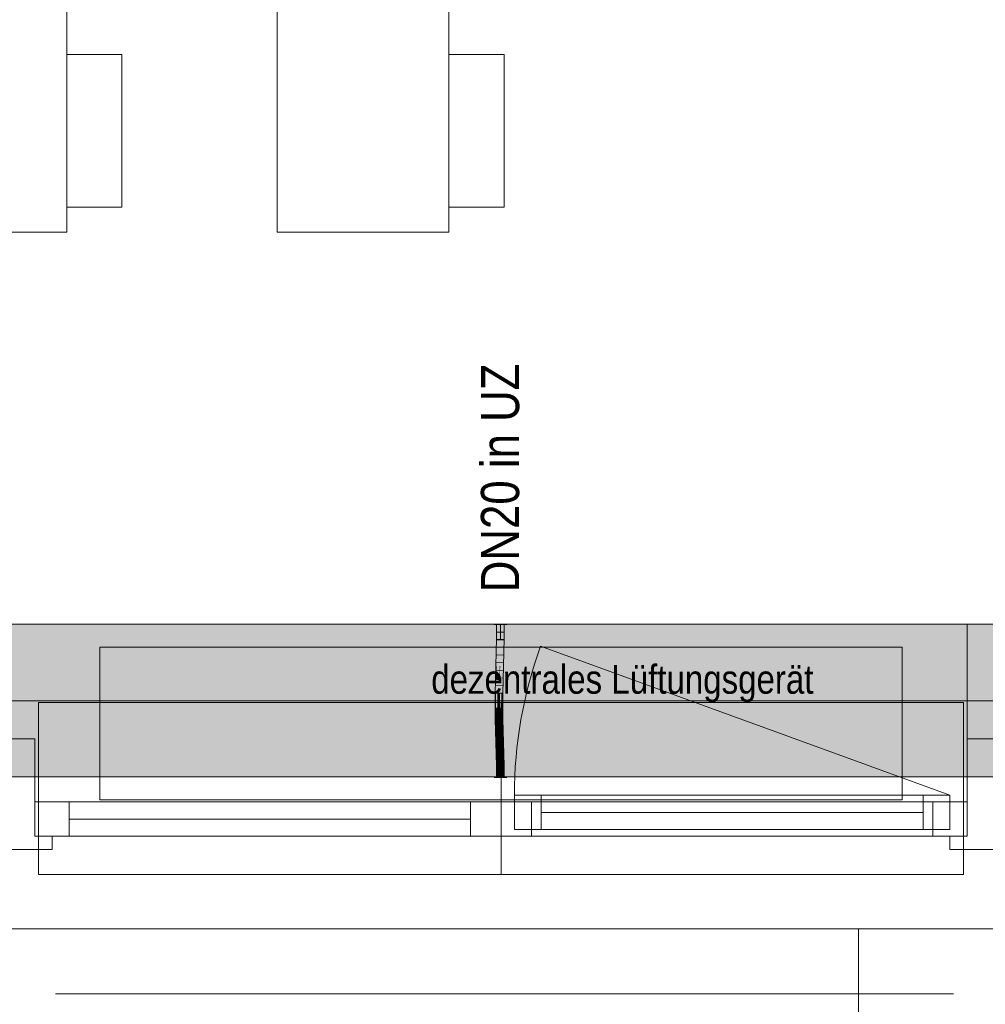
# Model space of a CAD drawing. Extents: x -620 to 300, y 62 to 1112.
# Tile 43 of 95: x -182 to -131, y 369 to 420. Entities that reach past the tile are written whole.
import ezdxf
from ezdxf.lldxf.tags import DXFTag

# ---------------------------------------------------------------- set-up
doc = ezdxf.new("R2010")
doc.units = 0
doc.layers.get('0').update_dxf_attribs({"lineweight": 13})
for name, color, linetype, lineweight, true_color in [('30 -33 Aussenwände- 7 Fassade_ Elemente', 7, 'Continuous', 9, 0x00aacc), ('30 -35 Decken- 1 Konstruktion-Träger- Stahlbeton', 7, 'grob-A06G9S5M8I', 13, 0x33aa00), ('60- 61 allgemeine Ausstattung- 1 Möbel', 7, 'Continuous', 9, 0x00cccc), ('70 -72 Beschriftung- 1 Beschriftung allgemein', 7, 'Continuous', 9, 0xff6633), ('E_Leerrohr 20', 7, 'Continuous', 13, 0xcc0099), ('E_Leerrohr 20-Shading', 7, 'Continuous', 13, 0xcc0099), ('iwb_Schraffur_Unterzug', 7, 'Continuous', 5, 0xffffcc)]:
    doc.layers.add(name, color=color, linetype=linetype, lineweight=lineweight, true_color=true_color)
for name, color, linetype, lineweight in [('60- 61 allgemeine Ausstattung- 4 Terrassen', 7, 'Continuous', 9), ('70 -71 Achsen- 1 Gebäudeachsen', 7, 'STRICHPUNKT2-A06G9S5N8I', 18), ('Detailelementbeschriftung', 7, 'Continuous', 9)]:
    doc.layers.add(name, color=color, linetype=linetype, lineweight=lineweight)
doc.styles.get("Standard").update_dxf_attribs({"font": 'ARIALN.TTF'})
tags = doc.linetypes.add('grob-A06G9S5M8I', pattern=[14, 3, -8, 3]).pattern_tags.tags
tags[8:9] = [DXFTag(74, 4), DXFTag(75, 0), DXFTag(340, '0'), DXFTag(46, 0.0), DXFTag(50, 0.0), DXFTag(44, 0.0), DXFTag(45, 0.0)]
tags[6:7] = [DXFTag(74, 4), DXFTag(75, 0), DXFTag(340, '0'), DXFTag(46, 0.0), DXFTag(50, 0.0), DXFTag(44, 0.0), DXFTag(45, 0.0)]
tags[4:5] = [DXFTag(74, 4), DXFTag(75, 0), DXFTag(340, '0'), DXFTag(46, 0.0), DXFTag(50, 0.0), DXFTag(44, 0.0), DXFTag(45, 0.0)]
tags = doc.linetypes.add('STRICHPUNKT2', pattern=[12.7, 6.35, -3.175, 0, -3.175]).pattern_tags.tags
tags[10:11] = [DXFTag(74, 4), DXFTag(75, 0), DXFTag(340, '0'), DXFTag(46, 0.0), DXFTag(50, 0.0), DXFTag(44, 0.0), DXFTag(45, 0.0)]
tags[8:9] = [DXFTag(74, 4), DXFTag(75, 0), DXFTag(340, '0'), DXFTag(46, 0.0), DXFTag(50, 0.0), DXFTag(44, 0.0), DXFTag(45, 0.0)]
tags[6:7] = [DXFTag(74, 4), DXFTag(75, 0), DXFTag(340, '0'), DXFTag(46, 0.0), DXFTag(50, 0.0), DXFTag(44, 0.0), DXFTag(45, 0.0)]
tags[4:5] = [DXFTag(74, 4), DXFTag(75, 0), DXFTag(340, '0'), DXFTag(46, 0.0), DXFTag(50, 0.0), DXFTag(44, 0.0), DXFTag(45, 0.0)]
tags = doc.linetypes.add('STRICHPUNKT2-A06G9S5N8I', pattern=[12.7, 6.35, -3.175, 0, -3.175]).pattern_tags.tags
tags[10:11] = [DXFTag(74, 4), DXFTag(75, 0), DXFTag(340, '0'), DXFTag(46, 0.0), DXFTag(50, 0.0), DXFTag(44, 0.0), DXFTag(45, 0.0)]
tags[8:9] = [DXFTag(74, 4), DXFTag(75, 0), DXFTag(340, '0'), DXFTag(46, 0.0), DXFTag(50, 0.0), DXFTag(44, 0.0), DXFTag(45, 0.0)]
tags[6:7] = [DXFTag(74, 4), DXFTag(75, 0), DXFTag(340, '0'), DXFTag(46, 0.0), DXFTag(50, 0.0), DXFTag(44, 0.0), DXFTag(45, 0.0)]
tags[4:5] = [DXFTag(74, 4), DXFTag(75, 0), DXFTag(340, '0'), DXFTag(46, 0.0), DXFTag(50, 0.0), DXFTag(44, 0.0), DXFTag(45, 0.0)]

# ---------------------------------------------------------------- blocks, each defined once
blk = doc.blocks.new('Shading-A06G9S4K8I', base_point=(-156.74, 385.55))
at = {"layer": 'E_Leerrohr 20-Shading', "color": 223, "true_color": 0xc67fb4}
for points in [[(-157.021, 388.453), (-157.08, 388.453), (-157.027, 387.731), (-157.086, 387.732)], [(-156.68, 388.453), (-156.738, 388.453), (-156.686, 387.726), (-156.744, 387.726)], [(-157.027, 387.731), (-157.086, 387.732), (-157.044, 387.007), (-157.101, 387.009)], [(-157.043, 387.007), (-157.027, 387.731), (-157.044, 387.007)], [(-156.69, 387.726), (-156.744, 387.726), (-156.717, 386.999), (-156.76, 387)], [(-156.701, 386.999), (-156.686, 387.726), (-156.717, 386.999), (-156.69, 387.726)], [(-157.044, 387.007), (-157.101, 387.009), (-157.067, 386.283), (-157.121, 386.284)], [(-157.067, 386.283), (-157.063, 386.283), (-157.044, 387.007), (-157.043, 387.007)], [(-157.063, 386.283), (-157.062, 386.283), (-157.043, 387.007)], [(-156.741, 387), (-156.76, 387), (-156.766, 386.275), (-156.779, 386.275)], [(-156.75, 386.274), (-156.717, 386.999), (-156.766, 386.275), (-156.741, 387)], [(-156.721, 386.274), (-156.701, 386.999), (-156.75, 386.274), (-156.717, 386.999)], [(-157.14, 385.559), (-157.075, 386.008), (-157.121, 386.284), (-157.067, 386.283)], [(-157.091, 385.558), (-157.085, 385.688), (-157.14, 385.559), (-157.075, 386.008)], [(-157.081, 385.557), (-157.068, 386.057), (-157.091, 385.558)], [(-157.075, 386.008), (-157.085, 385.688), (-157.07, 386.047), (-157.071, 385.993)], [(-157.067, 386.283), (-157.075, 386.008), (-157.063, 386.283), (-157.07, 386.047)], [(-157.071, 385.993), (-157.068, 386.057), (-157.07, 386.047)], [(-157.07, 386.047), (-157.068, 386.057), (-157.063, 386.283), (-157.062, 386.283)], [(-156.766, 386.275), (-156.779, 386.275), (-156.791, 385.551), (-156.799, 385.551)], [(-156.783, 385.551), (-156.75, 386.274), (-156.791, 385.551), (-156.766, 386.275)], [(-156.74, 385.55), (-156.721, 386.274), (-156.783, 385.551), (-156.75, 386.274)], [(-157.091, 385.558), (-157.14, 385.559), (-157.114, 384.831), (-157.153, 384.832)], [(-157.095, 384.831), (-157.081, 385.557), (-157.114, 384.831), (-157.091, 385.558)], [(-156.809, 384.828), (-156.791, 385.551), (-156.812, 384.828), (-156.796, 385.551)], [(-156.796, 385.551), (-156.799, 385.551), (-156.812, 384.828)], [(-156.806, 384.828), (-156.783, 385.551), (-156.809, 384.828), (-156.791, 385.551)], [(-156.805, 384.828), (-156.783, 385.551), (-156.795, 385.156)], [(-156.805, 384.828), (-156.753, 384.827), (-156.783, 385.551), (-156.74, 385.55)], [(-156.806, 384.828), (-156.805, 384.828), (-156.795, 385.156)], [(-157.119, 384.104), (-157.116, 384.47), (-157.157, 384.104), (-157.155, 384.471)], [(-157.116, 384.47), (-157.114, 384.831), (-157.155, 384.471), (-157.153, 384.832)], [(-157.098, 384.104), (-157.095, 384.831), (-157.119, 384.104), (-157.114, 384.831)], [(-156.811, 384.105), (-156.808, 384.465), (-156.815, 384.105), (-156.814, 384.465)], [(-156.814, 384.465), (-156.812, 384.465), (-156.812, 384.828), (-156.809, 384.828)], [(-156.812, 384.465), (-156.808, 384.465), (-156.809, 384.828), (-156.806, 384.828)], [(-156.811, 384.105), (-156.757, 384.105), (-156.808, 384.465), (-156.755, 384.464)], [(-156.808, 384.465), (-156.755, 384.464), (-156.805, 384.828), (-156.753, 384.827)], [(-156.808, 384.465), (-156.805, 384.828), (-156.808, 384.538)], [(-156.805, 384.828), (-156.806, 384.828), (-156.808, 384.538)], [(-157.119, 384.104), (-157.157, 384.104), (-157.106, 383.493), (-157.149, 383.492)], [(-157.09, 383.494), (-157.098, 384.104), (-157.106, 383.493), (-157.119, 384.104)], [(-156.811, 384.105), (-156.815, 384.105), (-156.798, 383.499), (-156.807, 383.499)], [(-156.749, 383.5), (-156.757, 384.105), (-156.798, 383.499), (-156.811, 384.105)], [(-157.106, 383.493), (-157.149, 383.492), (-157.08, 382.884), (-157.134, 382.882)], [(-157.075, 382.884), (-157.09, 383.494), (-157.08, 382.884), (-157.106, 383.493)], [(-156.772, 382.892), (-156.798, 383.499), (-156.793, 382.892), (-156.807, 383.499)], [(-156.807, 383.499), (-156.807, 383.499), (-156.793, 382.892)], [(-156.734, 382.893), (-156.749, 383.5), (-156.772, 382.892), (-156.798, 383.499)], [(-157.134, 382.882), (-157.113, 382.715), (-157.08, 382.884), (-157.072, 382.715)], [(-157.113, 382.715), (-157.134, 382.882), (-157.129, 382.714)], [(-157.068, 382.645), (-157.075, 382.884), (-157.08, 382.884)], [(-156.787, 382.717), (-156.764, 382.717), (-156.793, 382.892), (-156.772, 382.892)], [(-156.764, 382.717), (-156.729, 382.718), (-156.772, 382.892), (-156.734, 382.893)], [(-157.116, 382.273), (-157.057, 382.275), (-157.129, 382.714), (-157.113, 382.715)], [(-157.057, 382.275), (-157.116, 382.273), (-157.04, 381.667), (-157.098, 381.666)], [(-157.113, 382.715), (-157.057, 382.275), (-157.072, 382.715), (-157.068, 382.645)], [(-156.774, 382.283), (-156.742, 382.284), (-156.787, 382.717), (-156.764, 382.717)], [(-156.742, 382.284), (-156.774, 382.283), (-156.711, 381.675), (-156.757, 381.674)], [(-156.742, 382.284), (-156.716, 382.285), (-156.764, 382.717), (-156.729, 382.718)], [(-156.698, 381.676), (-156.716, 382.285), (-156.711, 381.675), (-156.742, 382.284)], [(-157.04, 381.667), (-157.098, 381.666), (-157.027, 381.06), (-157.085, 381.059)], [(-157.026, 381.06), (-157.04, 381.667), (-157.027, 381.06), (-157.04, 381.667)], [(-156.711, 381.675), (-156.757, 381.674), (-156.689, 381.065), (-156.743, 381.064)], [(-156.685, 381.065), (-156.698, 381.676), (-156.689, 381.065), (-156.711, 381.675)], [(-157.027, 381.06), (-157.085, 381.059), (-157.025, 380.453), (-157.08, 380.453)], [(-157.025, 380.453), (-157.023, 380.453), (-157.027, 381.06), (-157.026, 381.06)], [(-157.023, 380.453), (-157.021, 380.453), (-157.026, 381.06)], [(-156.68, 380.453), (-156.689, 381.065), (-156.738, 380.453), (-156.743, 381.064)], [(-156.68, 380.453), (-156.685, 381.065), (-156.689, 381.065)]]:
    blk.add_solid(points, dxfattribs=at)
at = {"layer": 'E_Leerrohr 20-Shading', "color": 231, "true_color": 0xe17fc9}
for points in [[(-156.88, 388.453), (-157.021, 388.453), (-156.886, 387.729), (-157.027, 387.731)], [(-156.88, 388.453), (-156.886, 387.729), (-156.881, 387.728)], [(-156.881, 387.728), (-156.875, 387.728), (-156.88, 388.453)], [(-156.875, 387.728), (-156.744, 387.726), (-156.88, 388.453), (-156.738, 388.453)], [(-156.886, 387.729), (-157.027, 387.731), (-156.901, 387.004), (-157.043, 387.007)], [(-156.886, 387.729), (-156.901, 387.004), (-156.897, 387.004)], [(-156.897, 387.004), (-156.886, 387.003), (-156.886, 387.729), (-156.881, 387.728)], [(-156.881, 387.728), (-156.886, 387.003), (-156.875, 387.728), (-156.864, 387.003)], [(-156.864, 387.003), (-156.76, 387), (-156.875, 387.728), (-156.744, 387.726)], [(-156.923, 387.004), (-157.043, 387.007), (-156.934, 386.279), (-157.062, 386.283)], [(-156.921, 386.279), (-156.901, 387.004), (-156.934, 386.279), (-156.923, 387.004)], [(-156.901, 387.004), (-156.921, 386.279), (-156.919, 386.279)], [(-156.91, 386.279), (-156.897, 387.004), (-156.919, 386.279), (-156.901, 387.004)], [(-156.91, 386.279), (-156.892, 386.278), (-156.897, 387.004), (-156.886, 387.003)], [(-156.886, 387.003), (-156.892, 386.278), (-156.864, 387.003), (-156.85, 386.277)], [(-156.85, 386.277), (-156.779, 386.275), (-156.864, 387.003), (-156.76, 387)], [(-157.068, 386.057), (-157.081, 385.557), (-157.059, 385.557)], [(-157.068, 386.057), (-156.945, 385.573), (-157.062, 386.283), (-156.934, 386.279)], [(-157.059, 385.557), (-156.945, 385.554), (-157.068, 386.057), (-156.945, 385.573)], [(-156.945, 385.573), (-156.94, 385.554), (-156.934, 386.279), (-156.921, 386.279)], [(-156.919, 386.279), (-156.921, 386.279), (-156.936, 385.554), (-156.94, 385.554)], [(-156.922, 385.554), (-156.91, 386.279), (-156.936, 385.554), (-156.919, 386.279)], [(-156.914, 386.015), (-156.922, 385.554), (-156.894, 386.014), (-156.897, 385.553)], [(-156.91, 386.279), (-156.914, 386.015), (-156.892, 386.278), (-156.894, 386.014)], [(-156.892, 386.278), (-156.897, 385.553), (-156.85, 386.277), (-156.837, 385.552)], [(-156.837, 385.552), (-156.799, 385.551), (-156.85, 386.277), (-156.779, 386.275)], [(-157.059, 385.557), (-157.081, 385.557), (-157.049, 384.831), (-157.095, 384.831)], [(-157.049, 384.831), (-156.953, 384.829), (-157.059, 385.557), (-156.945, 385.554)], [(-156.953, 384.829), (-156.94, 385.554), (-156.945, 385.554)], [(-156.936, 385.554), (-156.94, 385.554), (-156.95, 384.829), (-156.953, 384.829)], [(-156.932, 384.829), (-156.922, 385.554), (-156.95, 384.829), (-156.936, 385.554)], [(-156.945, 385.554), (-156.94, 385.554), (-156.945, 385.573)], [(-156.932, 384.829), (-156.901, 384.829), (-156.922, 385.554), (-156.897, 385.553)], [(-156.897, 385.553), (-156.901, 384.829), (-156.837, 385.552), (-156.827, 384.828)], [(-156.837, 385.552), (-156.827, 384.828), (-156.799, 385.551), (-156.82, 384.828)], [(-157.049, 384.831), (-157.095, 384.831), (-157.047, 384.104), (-157.098, 384.104)], [(-156.955, 384.468), (-156.953, 384.829), (-157.048, 384.469), (-157.049, 384.831)], [(-157.048, 384.469), (-157.047, 384.104), (-156.968, 384.468), (-156.963, 384.105)], [(-156.963, 384.105), (-156.957, 384.105), (-156.968, 384.468), (-156.955, 384.468)], [(-156.937, 384.105), (-156.955, 384.468), (-156.957, 384.105)], [(-156.955, 384.468), (-156.934, 384.467), (-156.95, 384.829), (-156.932, 384.829)], [(-156.95, 384.829), (-156.953, 384.829), (-156.955, 384.468)], [(-156.955, 384.468), (-156.937, 384.105), (-156.934, 384.467)], [(-156.932, 384.829), (-156.935, 384.301), (-156.901, 384.829), (-156.902, 384.302)], [(-156.827, 384.828), (-156.901, 384.829), (-156.828, 384.105), (-156.902, 384.105)], [(-156.827, 384.828), (-156.828, 384.105), (-156.825, 384.209)], [(-156.82, 384.828), (-156.827, 384.828), (-156.823, 384.724)], [(-156.823, 384.724), (-156.827, 384.828), (-156.827, 384.621)], [(-156.814, 384.465), (-156.823, 384.724), (-156.825, 384.105), (-156.827, 384.621)], [(-156.814, 384.465), (-156.825, 384.105), (-156.823, 384.105)], [(-156.812, 384.828), (-156.82, 384.828), (-156.814, 384.465), (-156.823, 384.724)], [(-156.814, 384.465), (-156.818, 384.302), (-156.814, 384.302)], [(-157.047, 384.104), (-157.098, 384.104), (-157.053, 383.494), (-157.09, 383.494)], [(-157.053, 383.494), (-156.95, 383.496), (-157.047, 384.104), (-156.963, 384.105)], [(-156.963, 384.105), (-156.95, 383.496), (-156.96, 384.105), (-156.949, 383.496)], [(-156.949, 383.496), (-156.957, 384.105), (-156.96, 384.105)], [(-156.937, 384.105), (-156.957, 384.105), (-156.935, 383.496), (-156.949, 383.496)], [(-156.935, 384.301), (-156.937, 384.105), (-156.902, 384.302), (-156.902, 384.105)], [(-156.935, 383.496), (-156.9, 383.497), (-156.937, 384.105), (-156.902, 384.105)], [(-156.828, 384.105), (-156.902, 384.105), (-156.843, 383.498), (-156.9, 383.497)], [(-156.84, 383.498), (-156.825, 384.105), (-156.843, 383.498), (-156.828, 384.105)], [(-156.825, 384.105), (-156.84, 383.498), (-156.826, 383.969)], [(-156.84, 383.498), (-156.831, 383.498), (-156.826, 383.969)], [(-156.815, 384.105), (-156.826, 383.969), (-156.82, 383.499), (-156.831, 383.498)], [(-156.828, 384.105), (-156.825, 384.105), (-156.825, 384.209)], [(-156.825, 384.105), (-156.826, 383.969), (-156.823, 384.105)], [(-156.826, 383.969), (-156.815, 384.105), (-156.823, 384.105)], [(-156.818, 384.302), (-156.823, 384.105), (-156.814, 384.302), (-156.815, 384.105)], [(-156.815, 384.105), (-156.82, 383.499), (-156.807, 383.499)], [(-157.053, 383.494), (-157.09, 383.494), (-157.063, 382.884), (-157.075, 382.884)], [(-157.063, 382.884), (-156.934, 382.888), (-157.053, 383.494), (-156.95, 383.496)], [(-156.934, 382.888), (-156.949, 383.496), (-156.95, 383.496)], [(-156.935, 383.496), (-156.949, 383.496), (-156.931, 382.888), (-156.934, 382.888)], [(-156.931, 382.888), (-156.895, 382.889), (-156.935, 383.496), (-156.9, 383.497)], [(-156.84, 383.498), (-156.9, 383.497), (-156.858, 382.89), (-156.895, 382.889)], [(-156.831, 383.498), (-156.84, 383.498), (-156.841, 382.89), (-156.858, 382.89)], [(-156.831, 383.498), (-156.841, 382.89), (-156.82, 383.499), (-156.826, 382.891)], [(-156.82, 383.499), (-156.826, 382.891), (-156.807, 383.499), (-156.801, 382.891)], [(-156.801, 382.891), (-156.793, 382.892), (-156.807, 383.499)], [(-157.063, 382.884), (-157.075, 382.884), (-157.068, 382.645)], [(-156.929, 382.717), (-156.934, 382.888), (-157.067, 382.715), (-157.063, 382.884)], [(-156.931, 382.888), (-156.934, 382.888), (-156.929, 382.717)], [(-156.929, 382.717), (-156.893, 382.616), (-156.931, 382.888), (-156.895, 382.889)], [(-156.858, 382.89), (-156.895, 382.889), (-156.86, 382.833)], [(-156.86, 382.833), (-156.895, 382.889), (-156.869, 382.549), (-156.893, 382.616)], [(-156.85, 382.494), (-156.843, 382.805), (-156.869, 382.549), (-156.86, 382.833)], [(-156.843, 382.805), (-156.841, 382.89), (-156.86, 382.833), (-156.858, 382.89)], [(-156.828, 382.781), (-156.843, 382.805), (-156.831, 382.443), (-156.85, 382.494)], [(-156.826, 382.891), (-156.841, 382.89), (-156.828, 382.781), (-156.843, 382.805)], [(-156.828, 382.781), (-156.8, 382.736), (-156.826, 382.891), (-156.801, 382.891)], [(-156.8, 382.736), (-156.787, 382.717), (-156.801, 382.891), (-156.793, 382.892)], [(-157.068, 382.645), (-156.916, 382.279), (-157.067, 382.715), (-156.929, 382.717)], [(-156.916, 382.279), (-157.068, 382.645), (-157.057, 382.275)], [(-156.916, 382.279), (-157.057, 382.275), (-156.898, 381.671), (-157.04, 381.667)], [(-156.916, 382.279), (-156.89, 382.28), (-156.929, 382.717), (-156.893, 382.616)], [(-156.89, 382.28), (-156.916, 382.279), (-156.885, 381.671), (-156.898, 381.671)], [(-156.869, 382.549), (-156.893, 382.616), (-156.878, 382.28), (-156.89, 382.28)], [(-156.878, 382.28), (-156.89, 382.28), (-156.888, 381.969)], [(-156.854, 382.281), (-156.878, 382.28), (-156.885, 381.671), (-156.888, 381.969)], [(-156.854, 382.281), (-156.885, 381.671), (-156.866, 381.671)], [(-156.854, 382.281), (-156.85, 382.494), (-156.878, 382.28), (-156.869, 382.549)], [(-156.854, 382.281), (-156.866, 381.671), (-156.833, 382.282), (-156.84, 381.672)], [(-156.831, 382.443), (-156.85, 382.494), (-156.833, 382.282), (-156.854, 382.281)], [(-156.84, 381.672), (-156.804, 381.673), (-156.833, 382.282), (-156.795, 382.283)], [(-156.833, 382.282), (-156.795, 382.283), (-156.831, 382.443), (-156.796, 382.343)], [(-156.831, 382.443), (-156.796, 382.343), (-156.828, 382.781), (-156.8, 382.736)], [(-156.804, 381.673), (-156.757, 381.674), (-156.795, 382.283), (-156.774, 382.283)], [(-156.796, 382.343), (-156.794, 382.337), (-156.8, 382.736), (-156.787, 382.717)], [(-156.795, 382.283), (-156.795, 382.283), (-156.796, 382.343), (-156.794, 382.337)], [(-156.795, 382.283), (-156.774, 382.283), (-156.794, 382.337)], [(-156.794, 382.337), (-156.774, 382.283), (-156.787, 382.717)], [(-156.898, 381.671), (-157.04, 381.667), (-156.885, 381.062), (-157.026, 381.06)], [(-156.882, 381.062), (-156.881, 381.062), (-156.898, 381.671), (-156.885, 381.671)], [(-156.898, 381.671), (-156.898, 381.671), (-156.882, 381.062), (-156.885, 381.062)], [(-156.866, 381.671), (-156.885, 381.671), (-156.876, 381.062), (-156.881, 381.062)], [(-156.84, 381.672), (-156.866, 381.671), (-156.846, 381.063), (-156.876, 381.062)], [(-156.814, 381.063), (-156.804, 381.673), (-156.846, 381.063), (-156.84, 381.672)], [(-156.814, 381.063), (-156.743, 381.064), (-156.804, 381.673), (-156.757, 381.674)], [(-156.885, 381.062), (-157.026, 381.06), (-156.88, 380.453), (-157.021, 380.453)], [(-156.885, 381.062), (-156.88, 380.769), (-156.882, 381.062), (-156.881, 380.997)], [(-156.885, 381.062), (-156.88, 380.453), (-156.88, 380.769)], [(-156.881, 381.062), (-156.882, 381.062), (-156.881, 380.997)], [(-156.876, 381.062), (-156.881, 381.062), (-156.877, 380.838)], [(-156.881, 380.997), (-156.877, 380.811), (-156.881, 381.062), (-156.877, 380.838)], [(-156.88, 380.769), (-156.878, 380.641), (-156.881, 380.997), (-156.877, 380.811)], [(-156.871, 380.453), (-156.877, 380.811), (-156.88, 380.453)], [(-156.88, 380.453), (-156.878, 380.641), (-156.88, 380.769)], [(-156.814, 381.063), (-156.876, 381.062), (-156.871, 380.453), (-156.877, 380.838)], [(-156.877, 380.811), (-156.871, 380.453), (-156.877, 380.838)], [(-156.814, 381.063), (-156.871, 380.453), (-156.821, 380.453)], [(-156.821, 380.453), (-156.738, 380.453), (-156.814, 381.063), (-156.743, 381.064)]]:
    blk.add_solid(points, dxfattribs=at)
blk = doc.blocks.new('Shading-A06G9S4M8I', base_point=(-156.874, 380.453))
at = {"layer": 'E_Leerrohr 20-Shading', "color": 213, "true_color": 0xd67fc0}
for points in [[(-156.88, 381.063), (-156.88, 381.241), (-157.08, 380.453), (-157.08, 381.241)], [(-156.88, 381.063), (-157.08, 380.453), (-156.892, 380.453)], [(-156.892, 380.453), (-156.885, 380.453), (-156.88, 381.063), (-156.88, 380.821)], [(-156.885, 380.453), (-156.88, 380.453), (-156.88, 380.821)], [(-156.88, 381.063), (-156.792, 380.795), (-156.88, 381.241), (-156.785, 381.241)], [(-156.874, 380.453), (-156.797, 380.453), (-156.88, 381.063), (-156.792, 380.795)], [(-156.88, 381.063), (-156.88, 380.453), (-156.874, 380.453)], [(-156.797, 380.453), (-156.68, 380.453), (-156.792, 380.795)], [(-156.792, 380.795), (-156.68, 380.453), (-156.785, 381.241), (-156.68, 381.241)], [(-156.88, 380.453), (-157.21, 380.453), (-156.88, 380.441), (-157.21, 380.441)], [(-156.808, 380.453), (-156.88, 380.453), (-156.808, 380.441), (-156.88, 380.441)], [(-156.55, 380.441), (-156.55, 380.453), (-156.808, 380.441), (-156.808, 380.453)]]:
    blk.add_solid(points, dxfattribs=at)
blk = doc.blocks.new('Shading-A06G9S4O8I', base_point=(-156.88, 388.453))
at = {"layer": 'E_Leerrohr 20-Shading', "color": 213, "true_color": 0xd67fc0}
for points in [[(-157.21, 388.453), (-156.88, 388.453), (-157.21, 388.465), (-156.88, 388.465)], [(-156.88, 388.465), (-156.88, 388.453), (-156.788, 388.465), (-156.788, 388.453)], [(-156.788, 388.453), (-156.55, 388.453), (-156.788, 388.465), (-156.55, 388.465)], [(-157.08, 387.665), (-156.88, 387.665), (-157.08, 388.453), (-156.88, 388.453)], [(-156.88, 388.453), (-156.88, 387.665), (-156.68, 388.453), (-156.691, 387.665)], [(-156.691, 387.665), (-156.68, 387.665), (-156.68, 388.453)]]:
    blk.add_solid(points, dxfattribs=at)
blk = doc.blocks.new('Referenz-A06G9S5P8I')
at = {"layer": '30 -33 Aussenwände- 7 Fassade_ Elemente', "color": 0, "linetype": 'Continuous', "lineweight": -2, "ltscale": 0.13}
for p, q in [((-130.049, 388.474), (-286.049, 388.474)), ((-132.449, 388.474), (-130.049, 388.474)), ((-132.449, 382.474), (-132.449, 388.474)), ((-181.249, 382.474), (-183.649, 382.474)), ((-181.249, 377.374), (-181.249, 382.474)), ((-130.049, 382.474), (-132.449, 382.474)), ((-132.449, 377.374), (-132.449, 382.474)), ((-156.149, 379.524), (-154.749, 379.524)), ((-156.149, 377.724), (-156.149, 379.524)), ((-156.149, 379.524), (-133.349, 379.524)), ((-156.149, 377.724), (-156.149, 379.524)), ((-154.749, 379.524), (-154.749, 377.724)), ((-134.749, 379.524), (-133.349, 379.524)), ((-134.749, 377.724), (-134.749, 379.524)), ((-133.349, 379.524), (-133.349, 377.724)), ((-133.349, 379.524), (-133.349, 377.724)), ((-181.249, 379.174), (-179.449, 379.174)), ((-181.249, 379.174), (-156.849, 379.174)), ((-181.249, 377.374), (-181.249, 379.174)), ((-181.249, 377.374), (-181.249, 379.174)), ((-179.449, 379.174), (-179.449, 377.374)), ((-158.449, 377.374), (-158.449, 379.174)), ((-158.449, 379.174), (-156.849, 379.174)), ((-156.849, 379.174), (-156.849, 377.374)), ((-156.849, 379.174), (-155.249, 379.174)), ((-156.849, 379.174), (-132.449, 379.174)), ((-156.849, 377.374), (-156.849, 379.174)), ((-155.249, 379.174), (-155.249, 377.374)), ((-134.249, 379.174), (-132.449, 379.174)), ((-134.249, 377.374), (-134.249, 379.174)), ((-132.449, 379.174), (-132.449, 377.374)), ((-132.449, 379.174), (-132.449, 377.374)), ((-158.449, 378.274), (-179.449, 378.274)), ((-154.749, 378.624), (-134.749, 378.624)), ((-133.349, 377.724), (-156.149, 377.724)), ((-154.749, 377.724), (-156.149, 377.724)), ((-133.349, 377.724), (-134.749, 377.724)), ((-156.849, 377.374), (-181.249, 377.374)), ((-180.349, 377.374), (-181.249, 377.374)), ((-179.449, 377.374), (-181.249, 377.374)), ((-180.349, 376.674), (-180.349, 377.374)), ((-156.849, 377.374), (-158.449, 377.374)), ((-155.249, 377.374), (-156.849, 377.374)), ((-132.449, 377.374), (-156.849, 377.374)), ((-132.449, 377.374), (-134.249, 377.374)), ((-133.349, 376.674), (-133.349, 377.374)), ((-133.349, 377.374), (-132.449, 377.374)), ((-184.549, 376.674), (-180.349, 376.674)), ((-130.049, 376.674), (-133.349, 376.674)), ((-289.149, 372.534), (-126.949, 372.534))]:
    blk.add_line(p, q, dxfattribs=at)
at = {"layer": '30 -33 Aussenwände- 7 Fassade_ Elemente', "color": 0, "linetype": 'grob-A06G9S5M8I', "lineweight": -2, "ltscale": 0.13}
for p, q in [((-177.849, 379.274), (-177.849, 387.274)), ((-177.849, 387.274), (-135.849, 387.274)), ((-133.349, 379.524), (-154.774, 387.322)), ((-135.849, 387.274), (-135.849, 379.274)), ((-135.849, 379.274), (-177.849, 379.274))]:
    blk.add_line(p, q, dxfattribs=at)
at = {"layer": '30 -33 Aussenwände- 7 Fassade_ Elemente', "color": 0, "lineweight": -2}
for p, q in [((-181.049, 384.374), (-181.049, 379.174)), ((-156.849, 384.374), (-181.049, 384.374)), ((-132.649, 384.374), (-156.849, 384.374)), ((-156.849, 384.374), (-156.849, 379.174)), ((-132.649, 379.174), (-132.649, 384.374)), ((-156.149, 377.724), (-156.149, 379.524)), ((-156.149, 379.524), (-154.749, 379.524)), ((-154.749, 377.724), (-154.749, 379.524)), ((-154.749, 379.524), (-134.749, 379.524)), ((-134.749, 379.524), (-133.349, 379.524)), ((-134.749, 379.524), (-134.749, 377.724)), ((-133.349, 379.524), (-133.349, 377.724)), ((-179.449, 379.174), (-181.049, 379.174)), ((-181.049, 379.174), (-181.049, 377.374)), ((-179.449, 379.174), (-158.449, 379.174)), ((-179.449, 377.374), (-179.449, 379.174)), ((-158.449, 379.174), (-158.449, 377.374)), ((-158.449, 379.174), (-156.849, 379.174)), ((-155.249, 379.174), (-156.849, 379.174)), ((-156.849, 379.174), (-156.849, 377.374)), ((-155.249, 377.374), (-155.249, 379.174)), ((-134.249, 379.174), (-132.649, 379.174)), ((-134.249, 377.374), (-134.249, 379.174)), ((-132.649, 379.174), (-132.649, 377.374)), ((-179.449, 378.274), (-158.449, 378.274)), ((-134.749, 378.624), (-154.749, 378.624)), ((-154.749, 377.724), (-156.149, 377.724)), ((-134.749, 377.724), (-154.749, 377.724)), ((-133.349, 377.724), (-134.749, 377.724)), ((-181.049, 375.374), (-181.049, 377.374)), ((-181.049, 377.374), (-179.449, 377.374)), ((-158.449, 377.374), (-179.449, 377.374)), ((-156.849, 377.374), (-158.449, 377.374)), ((-156.849, 377.374), (-156.849, 375.374)), ((-156.849, 377.374), (-155.249, 377.374)), ((-134.249, 377.374), (-155.249, 377.374)), ((-132.649, 377.374), (-134.249, 377.374)), ((-132.649, 377.374), (-132.649, 375.374)), ((-156.849, 375.374), (-181.049, 375.374)), ((-132.649, 375.374), (-156.849, 375.374))]:
    blk.add_line(p, q, dxfattribs=at)
at = {"layer": '30 -33 Aussenwände- 7 Fassade_ Elemente', "color": 0, "linetype": 'grob-A06G9S5M8I', "lineweight": -2, "ltscale": 0.13}
blk.add_ellipse((-133.349, 379.524), major_axis=(-21.425, 7.798), ratio=1, start_param=0, end_param=0.349066, dxfattribs=at)
at = {"layer": '30 -35 Decken- 1 Konstruktion-Träger- Stahlbeton', "color": 0, "lineweight": -2}
for p, q in [((-451.549, 388.474), (35.451, 388.474)), ((-451.549, 380.474), (35.451, 380.474))]:
    blk.add_line(p, q, dxfattribs=at)
at = {"layer": '60- 61 allgemeine Ausstattung- 1 Möbel', "color": 0, "linetype": 'Continuous', "lineweight": -2, "ltscale": 0.13}
for p, q in [((-179.572, 430.98), (-179.572, 408.98)), ((-168.572, 408.98), (-168.572, 430.98)), ((-159.572, 430.98), (-159.572, 408.98)), ((-179.572, 410.285), (-179.572, 418.285)), ((-179.572, 418.285), (-176.691, 418.285)), ((-176.691, 418.285), (-176.691, 410.285)), ((-159.572, 410.285), (-159.572, 418.285)), ((-159.572, 418.285), (-156.691, 418.285)), ((-156.691, 418.285), (-156.691, 410.285)), ((-176.691, 410.285), (-179.572, 410.285)), ((-156.691, 410.285), (-159.572, 410.285)), ((-179.572, 408.98), (-188.572, 408.98)), ((-159.572, 408.98), (-168.572, 408.98))]:
    blk.add_line(p, q, dxfattribs=at)
at = {"layer": '60- 61 allgemeine Ausstattung- 4 Terrassen', "color": 0, "lineweight": -2}
for p, q in [((-138.129, 372.534), (-275.61, 372.534)), ((-138.129, 214.074), (-138.129, 372.534))]:
    blk.add_line(p, q, dxfattribs=at)
at = {"layer": '70 -71 Achsen- 1 Gebäudeachsen', "color": 0, "linetype": 'STRICHPUNKT2-A06G9S5N8I', "lineweight": -2, "ltscale": 0.13}
blk.add_line((-538.631, 384.453), (76.533, 384.453), dxfattribs=at)
at = {"layer": '70 -72 Beschriftung- 1 Beschriftung allgemein', "color": 0, "linetype": 'Continuous', "lineweight": -2, "ltscale": 0.13}
blk.add_line((-180.166, 369.128), (-133.166, 369.128), dxfattribs=at)
at = {"layer": '30 -33 Aussenwände- 7 Fassade_ Elemente', "color": 0, "linetype": 'ByBlock', "lineweight": -2, "ltscale": 0.13, "insert": (-160.5, 386.342), "char_height": 1.51033, "attachment_point": 1}
blk.add_mtext('{\\fArial Narrow;dezentrales Lüftungsgerät}', dxfattribs=at)
blk = doc.blocks.new('Referenz-A06G9S5R8I')
at = {"layer": 'iwb_Schraffur_Unterzug', "linetype": 'Continuous', "ltscale": 0.13}
blk.add_solid([(-451.579, 388.453), (35.421, 388.453), (-451.579, 380.453), (35.421, 380.453)], dxfattribs=at)
blk = doc.blocks.new('Flexrohr-A06G9SBT8I')
at = {"color": 0, "linetype": 'ByBlock', "lineweight": -2, "ltscale": 0.13}
for p, q in [((-157.08, 388.453), (-157.086, 387.732)), ((-157.08, 388.453), (-156.68, 388.453)), ((-157.071, 388.055), (-156.695, 388.052)), ((-156.68, 388.453), (-156.686, 387.726)), ((-157.086, 387.732), (-157.101, 387.009)), ((-157.075, 387.656), (-156.699, 387.65)), ((-156.686, 387.726), (-156.701, 386.999)), ((-157.101, 387.009), (-157.121, 386.284)), ((-157.084, 387.258), (-156.708, 387.25)), ((-156.701, 386.999), (-156.721, 386.274)), ((-157.104, 386.459), (-156.728, 386.449)), ((-157.093, 386.858), (-156.717, 386.849)), ((-157.121, 386.284), (-157.14, 385.559)), ((-157.115, 386.059), (-156.739, 386.049)), ((-156.721, 386.274), (-156.74, 385.55)), ((-157.14, 385.559), (-157.153, 384.832)), ((-157.125, 385.658), (-156.749, 385.65)), ((-156.74, 385.55), (-156.753, 384.827)), ((-157.141, 384.856), (-156.765, 384.852)), ((-157.133, 385.258), (-156.758, 385.251)), ((-157.153, 384.832), (-157.157, 384.104)), ((-157.143, 384.455), (-156.767, 384.454)), ((-156.753, 384.827), (-156.757, 384.105)), ((-157.157, 384.104), (-157.149, 383.492)), ((-157.144, 384.053), (-156.768, 384.055)), ((-156.757, 384.105), (-156.749, 383.5)), ((-157.149, 383.492), (-157.134, 382.882)), ((-157.139, 383.652), (-156.763, 383.657)), ((-156.749, 383.5), (-156.734, 382.893)), ((-157.134, 382.882), (-157.116, 382.273)), ((-157.131, 383.25), (-156.755, 383.259)), ((-157.121, 382.849), (-156.745, 382.86)), ((-156.734, 382.893), (-156.716, 382.285)), ((-157.116, 382.273), (-157.098, 381.666)), ((-157.109, 382.449), (-156.733, 382.46)), ((-156.716, 382.285), (-156.698, 381.676)), ((-157.097, 382.05), (-156.721, 382.06)), ((-157.098, 381.666), (-157.085, 381.059)), ((-157.086, 381.65), (-156.71, 381.66)), ((-157.077, 381.252), (-156.701, 381.259)), ((-156.698, 381.676), (-156.685, 381.065)), ((-157.085, 381.059), (-157.08, 380.453)), ((-157.071, 380.853), (-156.695, 380.857)), ((-156.685, 381.065), (-156.68, 380.453)), ((-157.08, 380.453), (-156.68, 380.453)), ((-157.068, 380.455), (-156.692, 380.455))]:
    blk.add_line(p, q, dxfattribs=at)
blk = doc.blocks.new('Enddeckel-A06G9SBV8I')
at = {"color": 0, "linetype": 'ByBlock', "lineweight": -2, "ltscale": 0.13}
for p, q in [((-157.08, 381.241), (-157.08, 380.453)), ((-156.962, 381.241), (-157.08, 381.241)), ((-156.797, 381.241), (-156.962, 381.241)), ((-156.68, 381.241), (-156.797, 381.241)), ((-156.68, 380.453), (-156.68, 381.241)), ((-157.21, 380.453), (-157.21, 380.441)), ((-157.016, 380.453), (-157.21, 380.453)), ((-157.016, 380.441), (-157.21, 380.441)), ((-156.962, 380.453), (-157.08, 380.453)), ((-156.743, 380.453), (-157.016, 380.453)), ((-156.743, 380.441), (-157.016, 380.441)), ((-156.797, 380.453), (-156.962, 380.453)), ((-156.68, 380.453), (-156.797, 380.453)), ((-156.55, 380.453), (-156.743, 380.453)), ((-156.55, 380.441), (-156.743, 380.441)), ((-156.55, 380.441), (-156.55, 380.453))]:
    blk.add_line(p, q, dxfattribs=at)
at = {"color": 0, "linetype": 'STRICHPUNKT2', "lineweight": 5, "ltscale": 0.13}
blk.add_line((-156.88, 380.453), (-156.88, 381.241), dxfattribs=at)
blk = doc.blocks.new('Enddeckel-A06G9SCF8I')
at = {"color": 0, "linetype": 'ByBlock', "lineweight": -2, "ltscale": 0.13}
for p, q in [((-157.21, 388.465), (-157.21, 388.453)), ((-157.21, 388.465), (-157.016, 388.465)), ((-157.016, 388.465), (-156.743, 388.465)), ((-156.743, 388.465), (-156.55, 388.465)), ((-156.55, 388.453), (-156.55, 388.465)), ((-157.21, 388.453), (-157.016, 388.453)), ((-157.08, 388.453), (-157.08, 387.665)), ((-157.08, 388.453), (-156.962, 388.453)), ((-157.016, 388.453), (-156.743, 388.453)), ((-156.962, 388.453), (-156.797, 388.453)), ((-156.797, 388.453), (-156.68, 388.453)), ((-156.743, 388.453), (-156.55, 388.453)), ((-156.68, 387.665), (-156.68, 388.453)), ((-157.08, 387.665), (-156.962, 387.665)), ((-156.962, 387.665), (-156.797, 387.665)), ((-156.797, 387.665), (-156.68, 387.665))]:
    blk.add_line(p, q, dxfattribs=at)
at = {"color": 0, "linetype": 'STRICHPUNKT2', "lineweight": 5, "ltscale": 0.13}
blk.add_line((-156.88, 388.453), (-156.88, 387.665), dxfattribs=at)
blk = doc.blocks.new('Einzeiliger Text-A06G9SCR8I')
at = {"color": 0, "lineweight": -2, "insert": (-157.899, 390.142), "char_height": 2, "attachment_point": 1, "rotation": 90}
blk.add_mtext('{\\fArial Narrow;DN20 in UZ}', dxfattribs=at)

msp = doc.modelspace()

# ---------------------------------------------------------------- block references
at = {"color": 8, "lineweight": 13, "ltscale": 0.13, "true_color": 0x808080}
msp.add_blockref('Referenz-A06G9S5P8I', (0, 0), dxfattribs=at)
at = {"color": 8, "lineweight": 25, "ltscale": 0.25, "true_color": 0x808080}
msp.add_blockref('Referenz-A06G9S5R8I', (0, 0), dxfattribs=at)
at = {"layer": 'Detailelementbeschriftung', "ltscale": 0.13}
msp.add_blockref('Einzeiliger Text-A06G9SCR8I', (0, 0), dxfattribs=at)
at = {"layer": 'E_Leerrohr 20'}
for name, p in [('Shading-A06G9S4O8I', (-156.88, 388.453)), ('Shading-A06G9S4K8I', (-156.74, 385.55)), ('Shading-A06G9S4M8I', (-156.874, 380.453))]:
    msp.add_blockref(name, p, dxfattribs=at)
at = {"layer": 'E_Leerrohr 20', "ltscale": 0.13}
for name in ['Enddeckel-A06G9SCF8I', 'Flexrohr-A06G9SBT8I', 'Enddeckel-A06G9SBV8I']:
    msp.add_blockref(name, (0, 0), dxfattribs=at)

doc.saveas('drawing.dxf')
